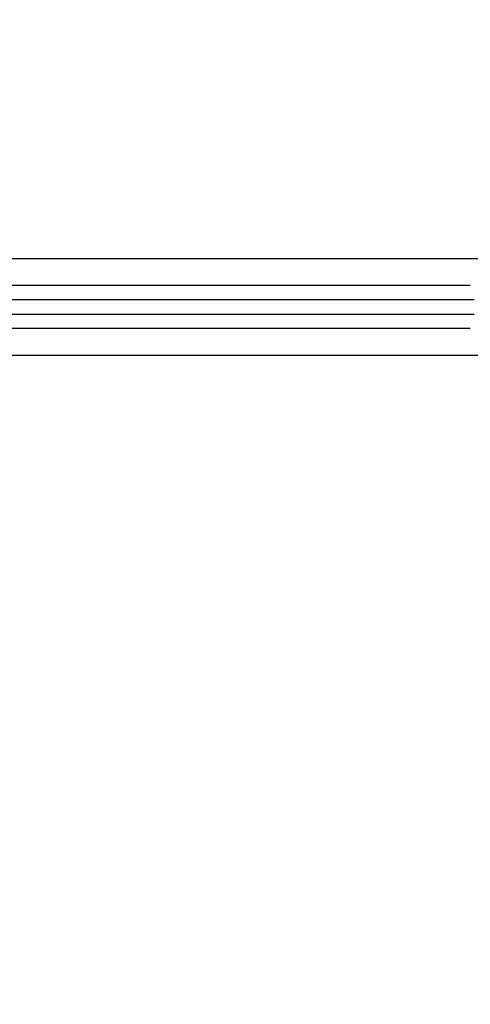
# Model space of a CAD drawing. Header units: millimetres. Extents: x 0 to 297, y 0 to 210.
# Tile 101 of 256: x 147.81 to 147.967, y 92.634 to 92.977. Entities that reach past the tile are written whole.
import ezdxf

# ---------------------------------------------------------------- set-up
doc = ezdxf.new("R2010")
doc.units = ezdxf.units.MM
doc.header["$LTSCALE"] = 16.335
doc.layers.get('0').update_dxf_attribs({"linetype": 'CONTINUOUS'})
doc.layers.add('01_GLOBAL', color=7, linetype='CONTINUOUS')
doc.layers.add('INTFCLR_144815', color=7, linetype='CONTINUOUS')

msp = doc.modelspace()

# ---------------------------------------------------------------- linework, layer by layer
at = {"color": 7, "linetype": 'Continuous'}
msp.add_circle((148.0808, 92.11646), 1.9, dxfattribs=at)
at = {"color": 9, "linetype": 'Continuous'}
msp.add_arc((148.0808, 92.11646), 1.87565, 92.96745, 177.03255, dxfattribs=at)
at = {"layer": '01_GLOBAL', "color": 7, "linetype": 'Continuous'}
msp.add_circle((148.0808, 92.11646), 1.925, dxfattribs=at)
at = {"layer": 'INTFCLR_144815', "color": 9, "linetype": 'Continuous'}
for p, q in [((148.01566, 92.89337), (147.68282, 92.89335)), ((147.96662, 92.8841), (147.6798, 92.8841)), ((147.96796, 92.8791), (147.68115, 92.8791)), ((147.68115, 92.8741), (147.96796, 92.8741)), ((147.96662, 92.8691), (147.6798, 92.8691)), ((147.68772, 92.85986), (148.01566, 92.85984))]:
    msp.add_line(p, q, dxfattribs=at)

doc.saveas('drawing.dxf')
